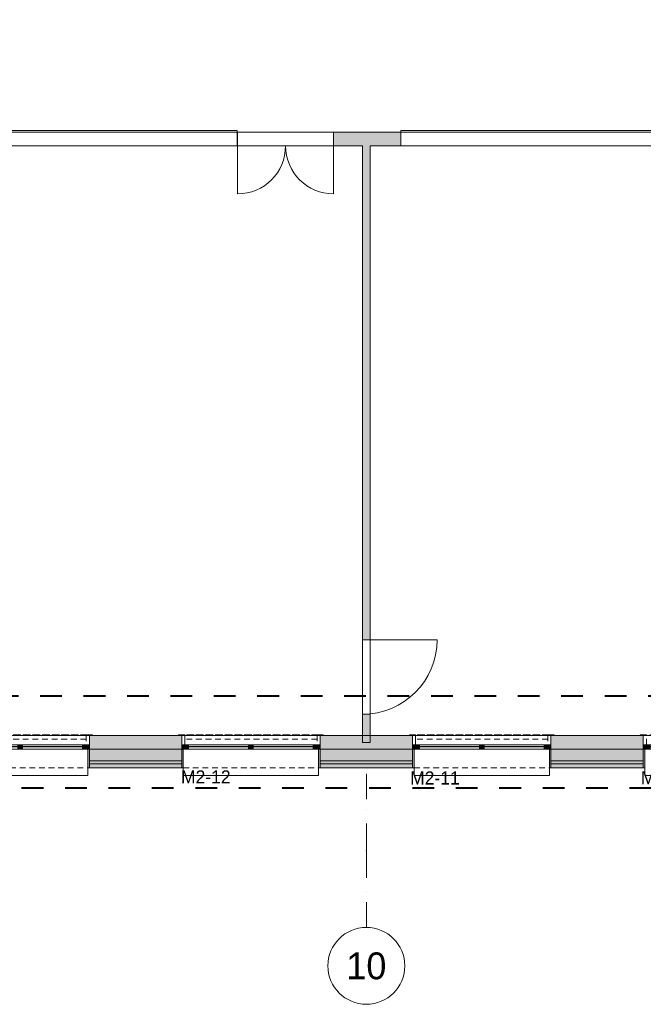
# Model space of a CAD drawing. Header units: millimetres. Extents: x -22000 to 226618, y -100134 to 72379.
# Tile 19 of 44: x 48484 to 56590, y -32547 to -19739. Entities that reach past the tile are written whole.
import ezdxf
from ezdxf.enums import TextEntityAlignment as Align

# ---------------------------------------------------------------- set-up
doc = ezdxf.new("R2010")
doc.units = ezdxf.units.MM
doc.header["$MEASUREMENT"] = 0
for name, pattern in [('Points tirets', [670.277762, 352.777767, -176.388884, 0, -141.111112]), ('Tirets petits', [125, 75, -50]), ('Traits', [564.444447, 282.222223, -282.222223])]:
    doc.linetypes.add(name, pattern=pattern)
for name, color, linetype in [('02-01 File _ Axe.Construction', 7, 'Continuous'), ('02-04 Mur.Construction', 7, 'Continuous'), ('02-04 VR et tablettes existantes', 7, 'Continuous'), ('08-01 2D Dessin général.2D', 7, 'Continuous'), ('08-01 contour hachures', 7, 'Continuous'), ('A-AREA-____-OTLN.Modèle IFC', 7, 'Continuous'), ('A-WALL-____-OTLN.Modèle IFC', 7, 'Continuous'), ('Fenêtres ARCHICAD', 7, 'Continuous'), ('Marques de fenêtre ARCHICAD', 7, 'Continuous'), ('Portes ARCHICAD', 7, 'Continuous')]:
    doc.layers.add(name, color=color, linetype=linetype)
doc.styles.add('STYLE_GENERE_1', font='txt')
doc.styles.add('STYLE_GENERE_4', font='txt')

# ---------------------------------------------------------------- blocks, each defined once
blk = doc.blocks.new('Porte (Mur) 147[11]_1')
at = {"layer": 'Portes ARCHICAD', "color": 7, "linetype": 'Continuous', "lineweight": 5}
blk.add_line((52940, -27805), (53910, -27805), dxfattribs=at)
blk.add_arc((52940, -27805), 970, 270, 0, dxfattribs=at)
blk = doc.blocks.new('Mur_23_1', base_point=(52990, -21290))
at = {"layer": 'A-WALL-____-OTLN.Modèle IFC', "linetype": 'Continuous', "lineweight": 0, "true_color": 0xffffff}
for points in [[(53040, -21380), (52940, -21380), (52940, -27805), (53040, -27805)], [(53040, -28775), (52940, -28775), (52940, -29140), (53040, -29140)]]:
    blk.add_hatch(color=7, dxfattribs=at).paths.add_polyline_path(points)
at = {"layer": 'A-WALL-____-OTLN.Modèle IFC', "color": 7, "linetype": 'Continuous', "lineweight": 20}
for p, q in [((52940, -27805), (53040, -27805)), ((52940, -28775), (53040, -28775))]:
    blk.add_line(p, q, dxfattribs=at)
at = {"layer": 'A-WALL-____-OTLN.Modèle IFC', "color": 7, "linetype": 'Continuous', "lineweight": 20, "flags": 128}
for points in [[(52940, -21380), (52940, -27805)], [(53040, -27805), (53040, -21380)], [(52940, -28775), (52940, -29140)], [(53040, -29140), (53040, -28775)], [(52940, -29140), (53040, -29140)]]:
    blk.add_lwpolyline(points, dxfattribs=at)
at = {"layer": 'Portes ARCHICAD', "color": 7, "linetype": 'Continuous', "lineweight": 5}
blk.add_blockref('Porte (Mur) 147[11]_1', (0, 0), dxfattribs=at)
blk = doc.blocks.new('Fenêtre (Mur) 43[6]_1')
at = {"layer": 'Fenêtres ARCHICAD', "color": 7, "linetype": 'Continuous', "lineweight": 5}
for p, q in [((47560, -21180), (51310, -21180)), ((47560, -21380), (47560, -21180)), ((51310, -21180), (51310, -21380)), ((51310, -21380), (47560, -21380))]:
    blk.add_line(p, q, dxfattribs=at)
blk = doc.blocks.new('Fenêtre (Mur) 46[9]_1')
at = {"layer": 'Fenêtres ARCHICAD', "color": 7, "linetype": 'Continuous', "lineweight": 5}
for p, q in [((53440, -21180), (58440, -21180)), ((53440, -21380), (53440, -21180)), ((58440, -21180), (58440, -21380)), ((58440, -21380), (53440, -21380))]:
    blk.add_line(p, q, dxfattribs=at)
blk = doc.blocks.new('Porte (Mur) 150[14]_1')
at = {"layer": 'Portes ARCHICAD', "color": 7, "linetype": 'Continuous', "lineweight": 5}
for p, q in [((51315, -21380), (51315, -22005)), ((52565, -21380), (52565, -22005))]:
    blk.add_line(p, q, dxfattribs=at)
for centre, start, end in [((51315, -21380), 270, 0), ((52565, -21380), 180, 270)]:
    blk.add_arc(centre, 625, start, end, dxfattribs=at)
blk = doc.blocks.new('Mur_26_1', base_point=(64990, -21290))
at = {"layer": 'A-WALL-____-OTLN.Modèle IFC', "linetype": 'Continuous', "lineweight": 0, "true_color": 0xffffff}
for points in [[(51315, -21200), (51310, -21200), (51310, -21380), (51315, -21380)], [(53440, -21200), (52565, -21200), (52565, -21380), (53440, -21380)]]:
    blk.add_hatch(color=7, dxfattribs=at).paths.add_polyline_path(points)
at = {"layer": 'A-WALL-____-OTLN.Modèle IFC', "color": 7, "linetype": 'Continuous', "lineweight": 5}
for p, q in [((51310, -21200), (47560, -21200)), ((58440, -21200), (53440, -21200)), ((47560, -21380), (51310, -21380)), ((53440, -21380), (58440, -21380))]:
    blk.add_line(p, q, dxfattribs=at)
at = {"layer": 'A-WALL-____-OTLN.Modèle IFC', "color": 7, "linetype": 'Continuous', "lineweight": 20}
for p, q in [((51310, -21200), (51310, -21380)), ((51315, -21200), (51315, -21380)), ((52565, -21200), (52565, -21380)), ((53440, -21200), (53440, -21380))]:
    blk.add_line(p, q, dxfattribs=at)
at = {"layer": 'A-WALL-____-OTLN.Modèle IFC', "color": 7, "linetype": 'Continuous', "lineweight": 20, "flags": 128}
for points in [[(51315, -21200), (51310, -21200)], [(53440, -21200), (52565, -21200)], [(51310, -21380), (51315, -21380)], [(52565, -21380), (52940, -21380)], [(53040, -21380), (53440, -21380)]]:
    blk.add_lwpolyline(points, dxfattribs=at)
at = {"layer": 'Fenêtres ARCHICAD', "color": 7, "linetype": 'Continuous', "lineweight": 5}
for name in ['Fenêtre (Mur) 43[6]_1', 'Fenêtre (Mur) 46[9]_1']:
    blk.add_blockref(name, (0, 0), dxfattribs=at)
at = {"layer": 'Portes ARCHICAD', "color": 7, "linetype": 'Continuous', "lineweight": 5}
blk.add_blockref('Porte (Mur) 150[14]_1', (0, 0), dxfattribs=at)
blk = doc.blocks.new('Marque fenêtre 24[18]_1', base_point=(57490, -29050))
at = {"layer": 'Marques de fenêtre ARCHICAD', "color": 7, "lineweight": 9, "style": 'STYLE_GENERE_1'}
blk.add_attdef('AC_WIDO_ID', text='', height=170, dxfattribs=at).set_placement((56559, -29736), align=Align.BOTTOM_LEFT)
blk = doc.blocks.new('Baie générique 2019[27]_1')
at = {"layer": 'Fenêtres ARCHICAD', "linetype": 'Continuous', "lineweight": 0, "true_color": 0xffffff}
for points in [[(56590, -29230), (56650, -29230), (56650, -29170), (56590, -29170)], [(56650, -29230), (56680, -29230), (56680, -29170), (56650, -29170)], [(57490, -29230), (57490, -29170), (57460, -29170), (57460, -29230)], [(57490, -29230), (57490, -29170), (57460, -29170), (57460, -29230)], [(57490, -29230), (57490, -29170), (57460, -29170), (57460, -29230)], [(57490, -29230), (57520, -29230), (57520, -29170), (57490, -29170)], [(57490, -29230), (57520, -29230), (57520, -29170), (57490, -29170)], [(57490, -29230), (57520, -29230), (57520, -29170), (57490, -29170)], [(58330, -29230), (58330, -29170), (58300, -29170), (58300, -29230)], [(58390, -29230), (58390, -29170), (58330, -29170), (58330, -29230)], [(56610, -29230), (56590, -29230), (56590, -29470), (56610, -29470)], [(58390, -29230), (58370, -29230), (58370, -29470), (58390, -29470)]]:
    blk.add_hatch(color=7, dxfattribs=at).paths.add_polyline_path(points)
at = {"layer": 'Fenêtres ARCHICAD', "color": 7, "linetype": 'Continuous', "lineweight": 13}
for p, q in [((56650, -29230), (56650, -29170)), ((56650, -29170), (56680, -29170)), ((56680, -29170), (56680, -29230)), ((56680, -29193), (58300, -29193)), ((56680, -29200), (58300, -29200)), ((57490, -29170), (57460, -29170)), ((57460, -29170), (57460, -29230)), ((57490, -29170), (57460, -29170)), ((57460, -29170), (57460, -29230)), ((57490, -29170), (57460, -29170)), ((57460, -29170), (57460, -29230)), ((57520, -29193), (57460, -29193)), ((57520, -29193), (57460, -29193)), ((57520, -29193), (57460, -29193)), ((57520, -29200), (57460, -29200)), ((57520, -29200), (57460, -29200)), ((57520, -29200), (57460, -29200)), ((57490, -29230), (57490, -29170)), ((57490, -29230), (57490, -29170)), ((57490, -29170), (57520, -29170)), ((57490, -29230), (57490, -29170)), ((57490, -29230), (57490, -29170)), ((57490, -29170), (57520, -29170)), ((57490, -29230), (57490, -29170)), ((57490, -29230), (57490, -29170)), ((57490, -29170), (57520, -29170)), ((57520, -29170), (57520, -29230)), ((57520, -29170), (57520, -29230)), ((57520, -29170), (57520, -29230)), ((58330, -29170), (58300, -29170)), ((58300, -29170), (58300, -29230)), ((58330, -29230), (58330, -29170)), ((56680, -29230), (56650, -29230)), ((57460, -29230), (57490, -29230)), ((57460, -29230), (57490, -29230)), ((57460, -29230), (57490, -29230)), ((57520, -29230), (57490, -29230)), ((57520, -29230), (57490, -29230)), ((57520, -29230), (57490, -29230)), ((58300, -29230), (58330, -29230))]:
    blk.add_line(p, q, dxfattribs=at)
at = {"layer": 'Fenêtres ARCHICAD', "color": 7, "linetype": 'Continuous', "lineweight": 5}
for p, q in [((56650, -29170), (58330, -29170)), ((56680, -29170), (58300, -29170)), ((57520, -29170), (57460, -29170)), ((57520, -29170), (57460, -29170)), ((57520, -29170), (57460, -29170)), ((56650, -29230), (58330, -29230)), ((56680, -29230), (58300, -29230)), ((57520, -29230), (57460, -29230)), ((57520, -29230), (57460, -29230)), ((57520, -29230), (57460, -29230)), ((56610, -29570), (56610, -29470)), ((58370, -29570), (56610, -29570)), ((58370, -29470), (58370, -29570))]:
    blk.add_line(p, q, dxfattribs=at)
at = {"layer": 'Fenêtres ARCHICAD', "color": 7, "linetype": 'Continuous', "lineweight": 13, "flags": 128}
for points in [[(56590, -29230), (56590, -29170), (56650, -29170), (56650, -29230)], [(58390, -29230), (58390, -29170), (58330, -29170), (58330, -29230)], [(56610, -29230), (56610, -29470), (56590, -29470), (56590, -29230)], [(58390, -29230), (58390, -29470), (58370, -29470), (58370, -29230)]]:
    blk.add_lwpolyline(points, close=True, dxfattribs=at)
at = {"layer": 'Marques de fenêtre ARCHICAD', "color": 7, "lineweight": 9}
blk.add_blockref('Marque fenêtre 24[18]_1', (57490, -29050), dxfattribs=at).add_auto_attribs({'AC_WIDO_ID': 'M2-10'})
blk = doc.blocks.new('Marque fenêtre 24[19]_1', base_point=(54490, -29050))
at = {"layer": 'Marques de fenêtre ARCHICAD', "color": 7, "lineweight": 9, "style": 'STYLE_GENERE_1'}
blk.add_attdef('AC_WIDO_ID', text='', height=170, dxfattribs=at).set_placement((53559, -29739), align=Align.BOTTOM_LEFT)
blk = doc.blocks.new('Baie générique 2019[28]_1')
at = {"layer": 'Fenêtres ARCHICAD', "linetype": 'Continuous', "lineweight": 0, "true_color": 0xffffff}
for points in [[(53590, -29230), (53650, -29230), (53650, -29170), (53590, -29170)], [(53650, -29230), (53680, -29230), (53680, -29170), (53650, -29170)], [(54490, -29230), (54490, -29170), (54460, -29170), (54460, -29230)], [(54490, -29230), (54490, -29170), (54460, -29170), (54460, -29230)], [(54490, -29230), (54490, -29170), (54460, -29170), (54460, -29230)], [(54490, -29230), (54520, -29230), (54520, -29170), (54490, -29170)], [(54490, -29230), (54520, -29230), (54520, -29170), (54490, -29170)], [(54490, -29230), (54520, -29230), (54520, -29170), (54490, -29170)], [(55330, -29230), (55330, -29170), (55300, -29170), (55300, -29230)], [(55390, -29230), (55390, -29170), (55330, -29170), (55330, -29230)], [(53610, -29230), (53590, -29230), (53590, -29470), (53610, -29470)], [(55390, -29230), (55370, -29230), (55370, -29470), (55390, -29470)]]:
    blk.add_hatch(color=7, dxfattribs=at).paths.add_polyline_path(points)
at = {"layer": 'Fenêtres ARCHICAD', "color": 7, "linetype": 'Continuous', "lineweight": 13}
for p, q in [((53650, -29230), (53650, -29170)), ((53650, -29170), (53680, -29170)), ((53680, -29170), (53680, -29230)), ((53680, -29193), (55300, -29193)), ((53680, -29200), (55300, -29200)), ((54490, -29170), (54460, -29170)), ((54460, -29170), (54460, -29230)), ((54490, -29170), (54460, -29170)), ((54460, -29170), (54460, -29230)), ((54490, -29170), (54460, -29170)), ((54460, -29170), (54460, -29230)), ((54520, -29193), (54460, -29193)), ((54520, -29193), (54460, -29193)), ((54520, -29193), (54460, -29193)), ((54520, -29200), (54460, -29200)), ((54520, -29200), (54460, -29200)), ((54520, -29200), (54460, -29200)), ((54490, -29230), (54490, -29170)), ((54490, -29230), (54490, -29170)), ((54490, -29170), (54520, -29170)), ((54490, -29230), (54490, -29170)), ((54490, -29230), (54490, -29170)), ((54490, -29170), (54520, -29170)), ((54490, -29230), (54490, -29170)), ((54490, -29230), (54490, -29170)), ((54490, -29170), (54520, -29170)), ((54520, -29170), (54520, -29230)), ((54520, -29170), (54520, -29230)), ((54520, -29170), (54520, -29230)), ((55330, -29170), (55300, -29170)), ((55300, -29170), (55300, -29230)), ((55330, -29230), (55330, -29170)), ((53680, -29230), (53650, -29230)), ((54460, -29230), (54490, -29230)), ((54460, -29230), (54490, -29230)), ((54460, -29230), (54490, -29230)), ((54520, -29230), (54490, -29230)), ((54520, -29230), (54490, -29230)), ((54520, -29230), (54490, -29230)), ((55300, -29230), (55330, -29230))]:
    blk.add_line(p, q, dxfattribs=at)
at = {"layer": 'Fenêtres ARCHICAD', "color": 7, "linetype": 'Continuous', "lineweight": 5}
for p, q in [((53650, -29170), (55330, -29170)), ((53680, -29170), (55300, -29170)), ((54520, -29170), (54460, -29170)), ((54520, -29170), (54460, -29170)), ((54520, -29170), (54460, -29170)), ((53650, -29230), (55330, -29230)), ((53680, -29230), (55300, -29230)), ((54520, -29230), (54460, -29230)), ((54520, -29230), (54460, -29230)), ((54520, -29230), (54460, -29230)), ((53610, -29570), (53610, -29470)), ((55370, -29570), (53610, -29570)), ((55370, -29470), (55370, -29570))]:
    blk.add_line(p, q, dxfattribs=at)
at = {"layer": 'Fenêtres ARCHICAD', "color": 7, "linetype": 'Continuous', "lineweight": 13, "flags": 128}
for points in [[(53590, -29230), (53590, -29170), (53650, -29170), (53650, -29230)], [(55390, -29230), (55390, -29170), (55330, -29170), (55330, -29230)], [(53610, -29230), (53610, -29470), (53590, -29470), (53590, -29230)], [(55390, -29230), (55390, -29470), (55370, -29470), (55370, -29230)]]:
    blk.add_lwpolyline(points, close=True, dxfattribs=at)
at = {"layer": 'Marques de fenêtre ARCHICAD', "color": 7, "lineweight": 9}
blk.add_blockref('Marque fenêtre 24[19]_1', (54490, -29050), dxfattribs=at).add_auto_attribs({'AC_WIDO_ID': 'M2-11'})
blk = doc.blocks.new('Marque fenêtre 24[20]_1', base_point=(51490, -29050))
at = {"layer": 'Marques de fenêtre ARCHICAD', "color": 7, "lineweight": 9, "style": 'STYLE_GENERE_1'}
blk.add_attdef('AC_WIDO_ID', text='', height=170, dxfattribs=at).set_placement((50581, -29725), align=Align.BOTTOM_LEFT)
blk = doc.blocks.new('Baie générique 2019[29]_1')
at = {"layer": 'Fenêtres ARCHICAD', "linetype": 'Continuous', "lineweight": 0, "true_color": 0xffffff}
for points in [[(50590, -29230), (50650, -29230), (50650, -29170), (50590, -29170)], [(50650, -29230), (50680, -29230), (50680, -29170), (50650, -29170)], [(51490, -29230), (51490, -29170), (51460, -29170), (51460, -29230)], [(51490, -29230), (51490, -29170), (51460, -29170), (51460, -29230)], [(51490, -29230), (51490, -29170), (51460, -29170), (51460, -29230)], [(51490, -29230), (51520, -29230), (51520, -29170), (51490, -29170)], [(51490, -29230), (51520, -29230), (51520, -29170), (51490, -29170)], [(51490, -29230), (51520, -29230), (51520, -29170), (51490, -29170)], [(52330, -29230), (52330, -29170), (52300, -29170), (52300, -29230)], [(52390, -29230), (52390, -29170), (52330, -29170), (52330, -29230)], [(50610, -29230), (50590, -29230), (50590, -29470), (50610, -29470)], [(52390, -29230), (52370, -29230), (52370, -29470), (52390, -29470)]]:
    blk.add_hatch(color=7, dxfattribs=at).paths.add_polyline_path(points)
at = {"layer": 'Fenêtres ARCHICAD', "color": 7, "linetype": 'Continuous', "lineweight": 13}
for p, q in [((50650, -29230), (50650, -29170)), ((50650, -29170), (50680, -29170)), ((50680, -29170), (50680, -29230)), ((50680, -29193), (52300, -29193)), ((50680, -29200), (52300, -29200)), ((51490, -29170), (51460, -29170)), ((51460, -29170), (51460, -29230)), ((51490, -29170), (51460, -29170)), ((51460, -29170), (51460, -29230)), ((51490, -29170), (51460, -29170)), ((51460, -29170), (51460, -29230)), ((51520, -29193), (51460, -29193)), ((51520, -29193), (51460, -29193)), ((51520, -29193), (51460, -29193)), ((51520, -29200), (51460, -29200)), ((51520, -29200), (51460, -29200)), ((51520, -29200), (51460, -29200)), ((51490, -29230), (51490, -29170)), ((51490, -29230), (51490, -29170)), ((51490, -29170), (51520, -29170)), ((51490, -29230), (51490, -29170)), ((51490, -29230), (51490, -29170)), ((51490, -29170), (51520, -29170)), ((51490, -29230), (51490, -29170)), ((51490, -29230), (51490, -29170)), ((51490, -29170), (51520, -29170)), ((51520, -29170), (51520, -29230)), ((51520, -29170), (51520, -29230)), ((51520, -29170), (51520, -29230)), ((52330, -29170), (52300, -29170)), ((52300, -29170), (52300, -29230)), ((52330, -29230), (52330, -29170)), ((50680, -29230), (50650, -29230)), ((51460, -29230), (51490, -29230)), ((51460, -29230), (51490, -29230)), ((51460, -29230), (51490, -29230)), ((51520, -29230), (51490, -29230)), ((51520, -29230), (51490, -29230)), ((51520, -29230), (51490, -29230)), ((52300, -29230), (52330, -29230))]:
    blk.add_line(p, q, dxfattribs=at)
at = {"layer": 'Fenêtres ARCHICAD', "color": 7, "linetype": 'Continuous', "lineweight": 5}
for p, q in [((50650, -29170), (52330, -29170)), ((50680, -29170), (52300, -29170)), ((51520, -29170), (51460, -29170)), ((51520, -29170), (51460, -29170)), ((51520, -29170), (51460, -29170)), ((50650, -29230), (52330, -29230)), ((50680, -29230), (52300, -29230)), ((51520, -29230), (51460, -29230)), ((51520, -29230), (51460, -29230)), ((51520, -29230), (51460, -29230)), ((50610, -29570), (50610, -29470)), ((52370, -29570), (50610, -29570)), ((52370, -29470), (52370, -29570))]:
    blk.add_line(p, q, dxfattribs=at)
at = {"layer": 'Fenêtres ARCHICAD', "color": 7, "linetype": 'Continuous', "lineweight": 13, "flags": 128}
for points in [[(50590, -29230), (50590, -29170), (50650, -29170), (50650, -29230)], [(52390, -29230), (52390, -29170), (52330, -29170), (52330, -29230)], [(50610, -29230), (50610, -29470), (50590, -29470), (50590, -29230)], [(52390, -29230), (52390, -29470), (52370, -29470), (52370, -29230)]]:
    blk.add_lwpolyline(points, close=True, dxfattribs=at)
at = {"layer": 'Marques de fenêtre ARCHICAD', "color": 7, "lineweight": 9}
blk.add_blockref('Marque fenêtre 24[20]_1', (51490, -29050), dxfattribs=at).add_auto_attribs({'AC_WIDO_ID': 'M2-12'})
blk = doc.blocks.new('Marque fenêtre 24[21]_1', base_point=(48490, -29050))
at = {"layer": 'Marques de fenêtre ARCHICAD', "color": 7, "lineweight": 9, "style": 'STYLE_GENERE_1'}
blk.add_attdef('AC_WIDO_ID', text='', height=170, dxfattribs=at).set_placement((47571, -29734), align=Align.BOTTOM_LEFT)
blk = doc.blocks.new('Baie générique 2019[30]_1')
at = {"layer": 'Fenêtres ARCHICAD', "linetype": 'Continuous', "lineweight": 0, "true_color": 0xffffff}
for points in [[(47590, -29230), (47650, -29230), (47650, -29170), (47590, -29170)], [(47650, -29230), (47680, -29230), (47680, -29170), (47650, -29170)], [(48490, -29230), (48490, -29170), (48460, -29170), (48460, -29230)], [(48490, -29230), (48490, -29170), (48460, -29170), (48460, -29230)], [(48490, -29230), (48490, -29170), (48460, -29170), (48460, -29230)], [(48490, -29230), (48520, -29230), (48520, -29170), (48490, -29170)], [(48490, -29230), (48520, -29230), (48520, -29170), (48490, -29170)], [(48490, -29230), (48520, -29230), (48520, -29170), (48490, -29170)], [(49330, -29230), (49330, -29170), (49300, -29170), (49300, -29230)], [(49390, -29230), (49390, -29170), (49330, -29170), (49330, -29230)], [(47610, -29230), (47590, -29230), (47590, -29470), (47610, -29470)], [(49390, -29230), (49370, -29230), (49370, -29470), (49390, -29470)]]:
    blk.add_hatch(color=7, dxfattribs=at).paths.add_polyline_path(points)
at = {"layer": 'Fenêtres ARCHICAD', "color": 7, "linetype": 'Continuous', "lineweight": 13}
for p, q in [((47650, -29230), (47650, -29170)), ((47650, -29170), (47680, -29170)), ((47680, -29170), (47680, -29230)), ((47680, -29193), (49300, -29193)), ((47680, -29200), (49300, -29200)), ((48490, -29170), (48460, -29170)), ((48460, -29170), (48460, -29230)), ((48490, -29170), (48460, -29170)), ((48460, -29170), (48460, -29230)), ((48490, -29170), (48460, -29170)), ((48460, -29170), (48460, -29230)), ((48520, -29193), (48460, -29193)), ((48520, -29193), (48460, -29193)), ((48520, -29193), (48460, -29193)), ((48520, -29200), (48460, -29200)), ((48520, -29200), (48460, -29200)), ((48520, -29200), (48460, -29200)), ((48490, -29230), (48490, -29170)), ((48490, -29230), (48490, -29170)), ((48490, -29170), (48520, -29170)), ((48490, -29230), (48490, -29170)), ((48490, -29230), (48490, -29170)), ((48490, -29170), (48520, -29170)), ((48490, -29230), (48490, -29170)), ((48490, -29230), (48490, -29170)), ((48490, -29170), (48520, -29170)), ((48520, -29170), (48520, -29230)), ((48520, -29170), (48520, -29230)), ((48520, -29170), (48520, -29230)), ((49330, -29170), (49300, -29170)), ((49300, -29170), (49300, -29230)), ((49330, -29230), (49330, -29170)), ((47680, -29230), (47650, -29230)), ((48460, -29230), (48490, -29230)), ((48460, -29230), (48490, -29230)), ((48460, -29230), (48490, -29230)), ((48520, -29230), (48490, -29230)), ((48520, -29230), (48490, -29230)), ((48520, -29230), (48490, -29230)), ((49300, -29230), (49330, -29230))]:
    blk.add_line(p, q, dxfattribs=at)
at = {"layer": 'Fenêtres ARCHICAD', "color": 7, "linetype": 'Continuous', "lineweight": 5}
for p, q in [((47650, -29170), (49330, -29170)), ((47680, -29170), (49300, -29170)), ((48520, -29170), (48460, -29170)), ((48520, -29170), (48460, -29170)), ((48520, -29170), (48460, -29170)), ((47650, -29230), (49330, -29230)), ((47680, -29230), (49300, -29230)), ((48520, -29230), (48460, -29230)), ((48520, -29230), (48460, -29230)), ((48520, -29230), (48460, -29230)), ((47610, -29570), (47610, -29470)), ((49370, -29570), (47610, -29570)), ((49370, -29470), (49370, -29570))]:
    blk.add_line(p, q, dxfattribs=at)
at = {"layer": 'Fenêtres ARCHICAD', "color": 7, "linetype": 'Continuous', "lineweight": 13, "flags": 128}
for points in [[(47590, -29230), (47590, -29170), (47650, -29170), (47650, -29230)], [(49390, -29230), (49390, -29170), (49330, -29170), (49330, -29230)], [(47610, -29230), (47610, -29470), (47590, -29470), (47590, -29230)], [(49390, -29230), (49390, -29470), (49370, -29470), (49370, -29230)]]:
    blk.add_lwpolyline(points, close=True, dxfattribs=at)
at = {"layer": 'Marques de fenêtre ARCHICAD', "color": 7, "lineweight": 9}
blk.add_blockref('Marque fenêtre 24[21]_1', (48490, -29050), dxfattribs=at).add_auto_attribs({'AC_WIDO_ID': 'M2-13'})
blk = doc.blocks.new('Mur_141_1', base_point=(30285, -29050))
at = {"layer": '02-04 Mur.Construction', "linetype": 'Continuous', "lineweight": 0, "true_color": 0xffffff}
for points in [[(50590, -29050), (49390, -29050), (49390, -29230), (50590, -29230)], [(52390, -29230), (53590, -29230), (53590, -29050), (52390, -29050)], [(56590, -29050), (55390, -29050), (55390, -29230), (56590, -29230)], [(49390, -29380), (50590, -29380), (50590, -29230), (49390, -29230)], [(52390, -29380), (53590, -29380), (53590, -29230), (52390, -29230)], [(55390, -29380), (56590, -29380), (56590, -29230), (55390, -29230)], [(49390, -29420), (50590, -29420), (50590, -29380), (49390, -29380)], [(49390, -29420), (49390, -29470), (50590, -29470), (50590, -29420)], [(52390, -29420), (53590, -29420), (53590, -29380), (52390, -29380)], [(53590, -29420), (52390, -29420), (52390, -29470), (53590, -29470)], [(55390, -29420), (56590, -29420), (56590, -29380), (55390, -29380)], [(55390, -29420), (55390, -29470), (56590, -29470), (56590, -29420)]]:
    blk.add_hatch(color=7, dxfattribs=at).paths.add_polyline_path(points)
at = {"layer": '02-04 Mur.Construction', "color": 7, "linetype": 'Continuous', "lineweight": 20}
for p, q in [((49390, -29050), (49390, -29170)), ((50590, -29050), (50590, -29170)), ((52390, -29050), (52390, -29170)), ((53590, -29050), (53590, -29170)), ((55390, -29050), (55390, -29170)), ((56590, -29050), (56590, -29170)), ((49390, -29380), (49390, -29170)), ((50590, -29380), (50590, -29170)), ((52390, -29380), (52390, -29170)), ((53590, -29380), (53590, -29170)), ((55390, -29380), (55390, -29170)), ((56590, -29380), (56590, -29170)), ((49390, -29230), (50590, -29230)), ((52390, -29230), (53590, -29230)), ((55390, -29230), (56590, -29230)), ((49390, -29380), (50590, -29380)), ((49390, -29420), (49390, -29380)), ((49390, -29470), (49390, -29420)), ((50590, -29420), (50590, -29380)), ((50590, -29470), (50590, -29420)), ((52390, -29380), (53590, -29380)), ((52390, -29420), (52390, -29380)), ((52390, -29470), (52390, -29420)), ((53590, -29420), (53590, -29380)), ((53590, -29470), (53590, -29420)), ((55390, -29380), (56590, -29380)), ((55390, -29420), (55390, -29380)), ((55390, -29470), (55390, -29420)), ((56590, -29420), (56590, -29380)), ((56590, -29470), (56590, -29420))]:
    blk.add_line(p, q, dxfattribs=at)
at = {"layer": '02-04 Mur.Construction', "color": 7, "linetype": 'Continuous', "lineweight": 9}
for p, q in [((49390, -29420), (50590, -29420)), ((52390, -29420), (53590, -29420)), ((55390, -29420), (56590, -29420))]:
    blk.add_line(p, q, dxfattribs=at)
at = {"layer": '02-04 Mur.Construction', "color": 7, "linetype": 'Continuous', "lineweight": 20, "flags": 128}
for points in [[(50590, -29050), (49390, -29050)], [(53590, -29050), (52390, -29050)], [(56590, -29050), (55390, -29050)], [(49390, -29470), (50590, -29470)], [(52390, -29470), (53590, -29470)], [(55390, -29470), (56590, -29470)]]:
    blk.add_lwpolyline(points, dxfattribs=at)
at = {"layer": 'Fenêtres ARCHICAD', "color": 7, "linetype": 'Continuous', "lineweight": 5}
for name in ['Baie générique 2019[30]_1', 'Baie générique 2019[29]_1', 'Baie générique 2019[28]_1', 'Baie générique 2019[27]_1']:
    blk.add_blockref(name, (0, 0), dxfattribs=at)
blk = doc.blocks.new('Forme_73_1')
at = {"layer": '02-04 VR et tablettes existantes', "color": 251, "linetype": 'Tirets petits', "lineweight": 0, "true_color": 0x5d5d5d, "flags": 128}
for points in [[(56590, -29170), (56590, -29050)], [(56590, -29050), (58390, -29050)], [(58390, -29050), (58390, -29170)], [(58390, -29170), (56590, -29170)]]:
    blk.add_lwpolyline(points, dxfattribs=at)
blk = doc.blocks.new('Forme_74_1')
at = {"layer": '02-04 VR et tablettes existantes', "color": 251, "linetype": 'Tirets petits', "lineweight": 0, "true_color": 0x5d5d5d, "flags": 128}
for points in [[(56550, -29050), (56550, -29040)], [(56550, -29040), (58430, -29040)], [(58430, -29050), (56550, -29050)], [(58430, -29050), (58430, -29040)]]:
    blk.add_lwpolyline(points, dxfattribs=at)
blk = doc.blocks.new('Forme_75_1')
at = {"layer": '02-04 VR et tablettes existantes', "color": 251, "linetype": 'Tirets petits', "lineweight": 0, "true_color": 0x5d5d5d, "flags": 128}
for points in [[(56590, -29170), (56590, -29050)], [(56590, -29050), (58390, -29050)], [(58390, -29050), (58390, -29170)], [(58390, -29170), (56590, -29170)]]:
    blk.add_lwpolyline(points, dxfattribs=at)
blk = doc.blocks.new('Forme_76_1')
at = {"layer": '02-04 VR et tablettes existantes', "color": 251, "linetype": 'Tirets petits', "lineweight": 0, "true_color": 0x5d5d5d, "flags": 128}
for points in [[(56550, -29050), (56550, -29040)], [(56550, -29040), (58430, -29040)], [(58430, -29050), (56550, -29050)], [(58430, -29040), (58430, -29050)]]:
    blk.add_lwpolyline(points, dxfattribs=at)
blk = doc.blocks.new('Forme_77_1')
at = {"layer": '02-04 VR et tablettes existantes', "color": 251, "linetype": 'Tirets petits', "lineweight": 0, "true_color": 0x5d5d5d, "flags": 128}
for points in [[(56590, -29050), (56590, -29170)], [(56630, -29050), (56590, -29050)], [(56630, -29170), (56630, -29050)], [(56630, -29170), (56590, -29170)]]:
    blk.add_lwpolyline(points, dxfattribs=at)
blk = doc.blocks.new('Forme_80_1')
at = {"layer": '02-04 VR et tablettes existantes', "color": 251, "linetype": 'Tirets petits', "lineweight": 0, "true_color": 0x5d5d5d, "flags": 128}
for points in [[(56630, -29040), (56550, -29040)], [(56550, -29040), (56550, -29050)], [(56550, -29050), (56630, -29050)], [(56630, -29050), (56630, -29040)]]:
    blk.add_lwpolyline(points, dxfattribs=at)
blk = doc.blocks.new('Forme_82_1')
at = {"layer": '02-04 VR et tablettes existantes', "color": 251, "linetype": 'Tirets petits', "lineweight": 0, "true_color": 0x5d5d5d, "flags": 128}
for points in [[(53590, -29170), (53590, -29050)], [(53590, -29050), (55390, -29050)], [(55390, -29050), (55390, -29170)], [(55390, -29170), (53590, -29170)]]:
    blk.add_lwpolyline(points, dxfattribs=at)
blk = doc.blocks.new('Forme_83_1')
at = {"layer": '02-04 VR et tablettes existantes', "color": 251, "linetype": 'Tirets petits', "lineweight": 0, "true_color": 0x5d5d5d, "flags": 128}
for points in [[(53550, -29050), (53550, -29040)], [(53550, -29040), (55430, -29040)], [(55430, -29050), (53550, -29050)], [(55430, -29050), (55430, -29040)]]:
    blk.add_lwpolyline(points, dxfattribs=at)
blk = doc.blocks.new('Forme_84_1')
at = {"layer": '02-04 VR et tablettes existantes', "color": 251, "linetype": 'Tirets petits', "lineweight": 0, "true_color": 0x5d5d5d, "flags": 128}
for points in [[(53590, -29170), (53590, -29050)], [(53590, -29050), (55390, -29050)], [(55390, -29050), (55390, -29170)], [(55390, -29170), (53590, -29170)]]:
    blk.add_lwpolyline(points, dxfattribs=at)
blk = doc.blocks.new('Forme_85_1')
at = {"layer": '02-04 VR et tablettes existantes', "color": 251, "linetype": 'Tirets petits', "lineweight": 0, "true_color": 0x5d5d5d, "flags": 128}
for points in [[(53550, -29050), (53550, -29040)], [(53550, -29040), (55430, -29040)], [(55430, -29050), (53550, -29050)], [(55430, -29040), (55430, -29050)]]:
    blk.add_lwpolyline(points, dxfattribs=at)
blk = doc.blocks.new('Forme_86_1')
at = {"layer": '02-04 VR et tablettes existantes', "color": 251, "linetype": 'Tirets petits', "lineweight": 0, "true_color": 0x5d5d5d, "flags": 128}
for points in [[(53590, -29050), (53590, -29170)], [(53630, -29050), (53590, -29050)], [(53630, -29170), (53630, -29050)], [(53630, -29170), (53590, -29170)]]:
    blk.add_lwpolyline(points, dxfattribs=at)
blk = doc.blocks.new('Forme_87_1')
at = {"layer": '02-04 VR et tablettes existantes', "color": 251, "linetype": 'Tirets petits', "lineweight": 0, "true_color": 0x5d5d5d, "flags": 128}
for points in [[(55350, -29050), (55350, -29170)], [(55390, -29050), (55350, -29050)], [(55390, -29170), (55390, -29050)], [(55390, -29170), (55350, -29170)]]:
    blk.add_lwpolyline(points, dxfattribs=at)
blk = doc.blocks.new('Forme_88_1')
at = {"layer": '02-04 VR et tablettes existantes', "color": 251, "linetype": 'Tirets petits', "lineweight": 0, "true_color": 0x5d5d5d, "flags": 128}
for points in [[(55430, -29040), (55350, -29040)], [(55350, -29040), (55350, -29050)], [(55350, -29050), (55430, -29050)], [(55430, -29050), (55430, -29040)]]:
    blk.add_lwpolyline(points, dxfattribs=at)
blk = doc.blocks.new('Forme_89_1')
at = {"layer": '02-04 VR et tablettes existantes', "color": 251, "linetype": 'Tirets petits', "lineweight": 0, "true_color": 0x5d5d5d, "flags": 128}
for points in [[(53630, -29040), (53550, -29040)], [(53550, -29040), (53550, -29050)], [(53550, -29050), (53630, -29050)], [(53630, -29050), (53630, -29040)]]:
    blk.add_lwpolyline(points, dxfattribs=at)
blk = doc.blocks.new('Forme_90_1')
at = {"layer": '02-04 VR et tablettes existantes', "color": 251, "linetype": 'Tirets petits', "lineweight": 0, "true_color": 0x5d5d5d, "flags": 128}
for points in [[(55350, -29040), (53630, -29040)], [(53630, -29098), (53630, -29040)], [(55350, -29098), (55350, -29040)], [(55350, -29098), (53630, -29098)]]:
    blk.add_lwpolyline(points, dxfattribs=at)
blk = doc.blocks.new('Forme_91_1')
at = {"layer": '02-04 VR et tablettes existantes', "color": 251, "linetype": 'Tirets petits', "lineweight": 0, "true_color": 0x5d5d5d, "flags": 128}
for points in [[(50590, -29170), (50590, -29050)], [(50590, -29050), (52390, -29050)], [(52390, -29050), (52390, -29170)], [(52390, -29170), (50590, -29170)]]:
    blk.add_lwpolyline(points, dxfattribs=at)
blk = doc.blocks.new('Forme_92_1')
at = {"layer": '02-04 VR et tablettes existantes', "color": 251, "linetype": 'Tirets petits', "lineweight": 0, "true_color": 0x5d5d5d, "flags": 128}
for points in [[(50550, -29050), (50550, -29040)], [(50550, -29040), (52430, -29040)], [(52430, -29050), (50550, -29050)], [(52430, -29050), (52430, -29040)]]:
    blk.add_lwpolyline(points, dxfattribs=at)
blk = doc.blocks.new('Forme_93_1')
at = {"layer": '02-04 VR et tablettes existantes', "color": 251, "linetype": 'Tirets petits', "lineweight": 0, "true_color": 0x5d5d5d, "flags": 128}
for points in [[(50590, -29170), (50590, -29050)], [(50590, -29050), (52390, -29050)], [(52390, -29050), (52390, -29170)], [(52390, -29170), (50590, -29170)]]:
    blk.add_lwpolyline(points, dxfattribs=at)
blk = doc.blocks.new('Forme_94_1')
at = {"layer": '02-04 VR et tablettes existantes', "color": 251, "linetype": 'Tirets petits', "lineweight": 0, "true_color": 0x5d5d5d, "flags": 128}
for points in [[(50550, -29050), (50550, -29040)], [(50550, -29040), (52430, -29040)], [(52430, -29050), (50550, -29050)], [(52430, -29040), (52430, -29050)]]:
    blk.add_lwpolyline(points, dxfattribs=at)
blk = doc.blocks.new('Forme_95_1')
at = {"layer": '02-04 VR et tablettes existantes', "color": 251, "linetype": 'Tirets petits', "lineweight": 0, "true_color": 0x5d5d5d, "flags": 128}
for points in [[(50590, -29050), (50590, -29170)], [(50630, -29050), (50590, -29050)], [(50630, -29170), (50630, -29050)], [(50630, -29170), (50590, -29170)]]:
    blk.add_lwpolyline(points, dxfattribs=at)
blk = doc.blocks.new('Forme_96_1')
at = {"layer": '02-04 VR et tablettes existantes', "color": 251, "linetype": 'Tirets petits', "lineweight": 0, "true_color": 0x5d5d5d, "flags": 128}
for points in [[(52350, -29050), (52350, -29170)], [(52390, -29050), (52350, -29050)], [(52390, -29170), (52390, -29050)], [(52390, -29170), (52350, -29170)]]:
    blk.add_lwpolyline(points, dxfattribs=at)
blk = doc.blocks.new('Forme_97_1')
at = {"layer": '02-04 VR et tablettes existantes', "color": 251, "linetype": 'Tirets petits', "lineweight": 0, "true_color": 0x5d5d5d, "flags": 128}
for points in [[(52430, -29040), (52350, -29040)], [(52350, -29040), (52350, -29050)], [(52350, -29050), (52430, -29050)], [(52430, -29050), (52430, -29040)]]:
    blk.add_lwpolyline(points, dxfattribs=at)
blk = doc.blocks.new('Forme_98_1')
at = {"layer": '02-04 VR et tablettes existantes', "color": 251, "linetype": 'Tirets petits', "lineweight": 0, "true_color": 0x5d5d5d, "flags": 128}
for points in [[(50630, -29040), (50550, -29040)], [(50550, -29040), (50550, -29050)], [(50550, -29050), (50630, -29050)], [(50630, -29050), (50630, -29040)]]:
    blk.add_lwpolyline(points, dxfattribs=at)
blk = doc.blocks.new('Forme_99_1')
at = {"layer": '02-04 VR et tablettes existantes', "color": 251, "linetype": 'Tirets petits', "lineweight": 0, "true_color": 0x5d5d5d, "flags": 128}
for points in [[(52350, -29040), (50630, -29040)], [(50630, -29098), (50630, -29040)], [(52350, -29098), (52350, -29040)], [(52350, -29098), (50630, -29098)]]:
    blk.add_lwpolyline(points, dxfattribs=at)
blk = doc.blocks.new('Forme_100_1')
at = {"layer": '02-04 VR et tablettes existantes', "color": 251, "linetype": 'Tirets petits', "lineweight": 0, "true_color": 0x5d5d5d, "flags": 128}
for points in [[(47590, -29170), (47590, -29050)], [(47590, -29050), (49390, -29050)], [(49390, -29050), (49390, -29170)], [(49390, -29170), (47590, -29170)]]:
    blk.add_lwpolyline(points, dxfattribs=at)
blk = doc.blocks.new('Forme_101_1')
at = {"layer": '02-04 VR et tablettes existantes', "color": 251, "linetype": 'Tirets petits', "lineweight": 0, "true_color": 0x5d5d5d, "flags": 128}
for points in [[(47550, -29050), (47550, -29040)], [(47550, -29040), (49430, -29040)], [(49430, -29050), (47550, -29050)], [(49430, -29050), (49430, -29040)]]:
    blk.add_lwpolyline(points, dxfattribs=at)
blk = doc.blocks.new('Forme_102_1')
at = {"layer": '02-04 VR et tablettes existantes', "color": 251, "linetype": 'Tirets petits', "lineweight": 0, "true_color": 0x5d5d5d, "flags": 128}
for points in [[(47590, -29170), (47590, -29050)], [(47590, -29050), (49390, -29050)], [(49390, -29050), (49390, -29170)], [(49390, -29170), (47590, -29170)]]:
    blk.add_lwpolyline(points, dxfattribs=at)
blk = doc.blocks.new('Forme_103_1')
at = {"layer": '02-04 VR et tablettes existantes', "color": 251, "linetype": 'Tirets petits', "lineweight": 0, "true_color": 0x5d5d5d, "flags": 128}
for points in [[(47550, -29050), (47550, -29040)], [(47550, -29040), (49430, -29040)], [(49430, -29050), (47550, -29050)], [(49430, -29040), (49430, -29050)]]:
    blk.add_lwpolyline(points, dxfattribs=at)
blk = doc.blocks.new('Forme_105_1')
at = {"layer": '02-04 VR et tablettes existantes', "color": 251, "linetype": 'Tirets petits', "lineweight": 0, "true_color": 0x5d5d5d, "flags": 128}
for points in [[(49350, -29050), (49350, -29170)], [(49390, -29050), (49350, -29050)], [(49390, -29170), (49390, -29050)], [(49390, -29170), (49350, -29170)]]:
    blk.add_lwpolyline(points, dxfattribs=at)
blk = doc.blocks.new('Forme_106_1')
at = {"layer": '02-04 VR et tablettes existantes', "color": 251, "linetype": 'Tirets petits', "lineweight": 0, "true_color": 0x5d5d5d, "flags": 128}
for points in [[(49430, -29040), (49350, -29040)], [(49350, -29040), (49350, -29050)], [(49350, -29050), (49430, -29050)], [(49430, -29050), (49430, -29040)]]:
    blk.add_lwpolyline(points, dxfattribs=at)
blk = doc.blocks.new('Forme_108_1')
at = {"layer": '02-04 VR et tablettes existantes', "color": 251, "linetype": 'Tirets petits', "lineweight": 0, "true_color": 0x5d5d5d, "flags": 128}
for points in [[(49350, -29040), (47630, -29040)], [(47630, -29098), (47630, -29040)], [(49350, -29098), (49350, -29040)], [(49350, -29098), (47630, -29098)]]:
    blk.add_lwpolyline(points, dxfattribs=at)
blk = doc.blocks.new('Marque grille standard[387]_1', base_point=(52990, -31547))
at = {"layer": '02-01 File _ Axe.Construction', "color": 7, "linetype": 'Points tirets', "lineweight": 5}
for q in [(52990, -29547), (52990, -31547)]:
    blk.add_line((52990, -30547), q, dxfattribs=at)
at = {"layer": '02-01 File _ Axe.Construction', "color": 7, "linetype": 'Continuous', "lineweight": 5}
blk.add_circle((52990, -32047), 500, dxfattribs=at)
at = {"layer": '02-01 File _ Axe.Construction', "color": 7, "linetype": 'Points tirets', "lineweight": 5}
blk.add_point((52990, -30547), dxfattribs=at)
blk.add_point((52990, -30547), dxfattribs=at)
at = {"layer": '02-01 File _ Axe.Construction', "color": 7, "lineweight": 9, "style": 'STYLE_GENERE_4'}
for tag, p in [('AC_MarkerText_1_1', (52990, 1137)), ('AC_MarkerText_1_0', (52990, -31872))]:
    blk.add_attdef(tag, text='', height=350, rotation=360, dxfattribs=at).set_placement(p, align=Align.TOP_CENTER)

msp = doc.modelspace()

# ---------------------------------------------------------------- linework, layer by layer
at = {"layer": '08-01 2D Dessin général.2D', "color": 7, "linetype": 'Tirets petits', "lineweight": 9}
for p, q in [((47610, -29470), (49370, -29470)), ((50610, -29470), (52370, -29470)), ((53610, -29470), (55370, -29470))]:
    msp.add_line(p, q, dxfattribs=at)
at = {"layer": '08-01 contour hachures', "color": 7, "linetype": 'Traits', "lineweight": 40}
for p, q in [((2466, -28534), (87631, -28534)), ((88867, -29736), (2466, -29736))]:
    msp.add_line(p, q, dxfattribs=at)
at = {"layer": 'A-AREA-____-OTLN.Modèle IFC', "color": 7, "linetype": 'Continuous', "lineweight": 0, "true_color": 0xfdf5ec, "flags": 128}
msp.add_lwpolyline([(6474, -21204), (33900, -21200), (33896, -21666), (43904, -21666), (43900, -21200), (87611, -21200), (85929, -14180), (84275, -14180), (85600, -19614), (65601, -19614), (65601, -13663, -0.157957), (65065, -12490), (63313, -12490, -0.214878), (62629, -13811), (62629, -19614), (14566, -19614), (14566, -13811, -0.215084), (13882, -12490), (12276, -12490, -0.214969), (11594, -13810), (11583, -19614), (6474, -19614)], format="xyb", close=True, dxfattribs=at)
for points in [[(44080, -21380), (44080, -21680), (41040, -21680), (41040, -29050), (52940, -29050), (52940, -21380)], [(53040, -29050), (64915, -29050), (64915, -21380), (53040, -21380)]]:
    msp.add_lwpolyline(points, close=True, dxfattribs=at)

# ---------------------------------------------------------------- block references
at = {"layer": '02-01 File _ Axe.Construction', "color": 7, "linetype": 'Continuous', "lineweight": 9}
ref = msp.add_blockref('Marque grille standard[387]_1', (52990, -31547), dxfattribs=at)
ref.add_attrib('AC_MarkerText_1', '10', dxfattribs={"color": 7, "lineweight": 9, "height": 350, "rotation": 360, "style": 'STYLE_GENERE_4'}).set_placement((52990, -31872), align=Align.TOP_CENTER)
at = {"layer": '02-04 Mur.Construction', "color": 7, "lineweight": 20}
msp.add_blockref('Mur_141_1', (30285, -29050), dxfattribs=at)
at = {"layer": '02-04 VR et tablettes existantes', "linetype": 'Continuous', "lineweight": 0}
for name in ['Forme_101_1', 'Forme_103_1', 'Forme_100_1', 'Forme_102_1', 'Forme_108_1', 'Forme_106_1', 'Forme_105_1', 'Forme_92_1', 'Forme_94_1', 'Forme_98_1', 'Forme_91_1', 'Forme_93_1', 'Forme_95_1', 'Forme_99_1', 'Forme_97_1', 'Forme_96_1', 'Forme_83_1', 'Forme_85_1', 'Forme_89_1', 'Forme_82_1', 'Forme_84_1', 'Forme_86_1', 'Forme_90_1', 'Forme_88_1', 'Forme_87_1', 'Forme_74_1', 'Forme_76_1', 'Forme_80_1', 'Forme_73_1', 'Forme_75_1', 'Forme_77_1']:
    msp.add_blockref(name, (0, 0), dxfattribs=at)
at = {"layer": 'A-WALL-____-OTLN.Modèle IFC', "color": 7, "lineweight": 20}
for name, p in [('Mur_26_1', (64990, -21290)), ('Mur_23_1', (52990, -21290))]:
    msp.add_blockref(name, p, dxfattribs=at)

doc.saveas('drawing.dxf')
